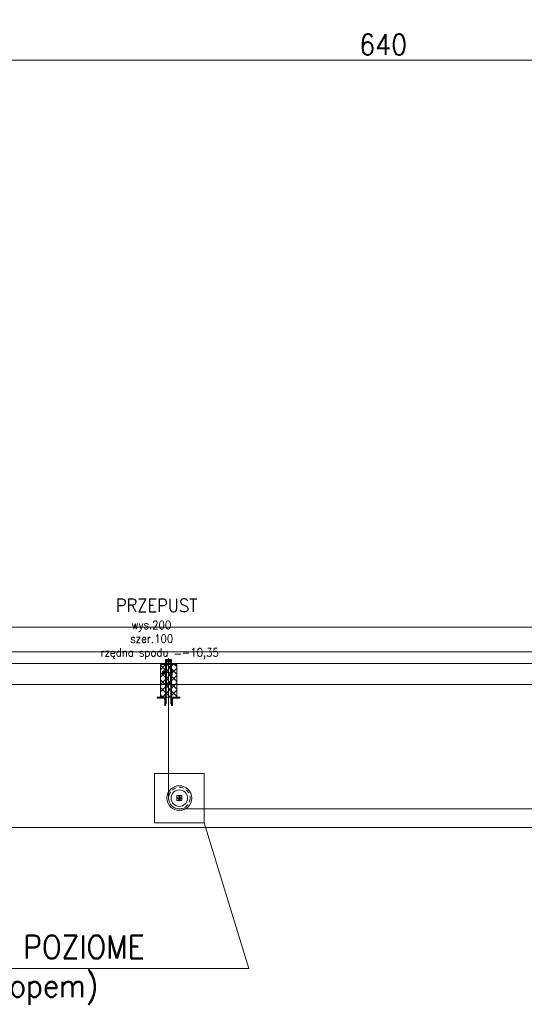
# Model space of a CAD drawing. Extents: x 14625 to 30785, y 7697 to 50667.
# Tile 20 of 42: x 16455 to 16761, y 8870 to 9467. Entities that reach past the tile are written whole.
import ezdxf

# ---------------------------------------------------------------- set-up
doc = ezdxf.new("R2010")
doc.units = 0
for name, pattern in [('ACAD_ISO10W100', [18, 12, -3, 0, -3]), ('CONTINOUS', [0]), ('HIDDEN', [0.375, 0.25, -0.125]), ('Hidden Line 2', [8.75, 5, -3.75])]:
    doc.linetypes.add(name, pattern=pattern)
for name, color, linetype, lineweight in [('a DMS sciana podnoszona', 230, 'Continuous', 13), ('a MECH przepusty', 210, 'CONTINOUS', 20), ('a MECHANIKA', 210, 'CONTINOUS', 18)]:
    doc.layers.add(name, color=color, linetype=linetype, lineweight=lineweight)
doc.layers.add('a MECH UWAGI', color=3, linetype='Continuous', plot=False)
doc.styles.get("Standard").update_dxf_attribs({"font": 'romans.shx', "width": 0.9})
doc.dimstyles.new('BSC_WYMIARY_ISO-25', dxfattribs={"dimtxt": 2.5, "dimasz": 2.5, "dimexe": 1.25, "dimexo": 0, "dimtad": 1, "dimtxsty": 'Standard', "dimcen": 2.5, "dimclrd": 256, "dimclre": 256, "dimclrt": 7, "dimadec": 0, "dimazin": 0, "dimtfac": 1, "dimtmove": 0, "dimatfit": 3, "dimfxl": 0, "dimlwd": -1, "dimlwe": -1, "dimarcsym": 0})

# ---------------------------------------------------------------- blocks, each defined once
blk = doc.blocks.new('*D1464')
at = {"layer": 'a MECHANIKA'}
for p, q in [((-640, -995.8), (-640, -971.79)), ((0, -1001), (0, -971.79)), ((-627.5, -978.04), (-12.5, -978.04))]:
    blk.add_line(p, q, dxfattribs=at)
at = {"layer": 'a MECHANIKA', "linetype": 'Continuous'}
for points in [[(-627.5, -975.96), (-627.5, -980.12), (-640, -978.04)], [(-12.5, -975.96), (-12.5, -980.12), (0, -978.04)]]:
    blk.add_solid(points, dxfattribs=at)
at = {"layer": 'Defpoints', "color": 0, "linetype": 'Continuous'}
for p in [(0, -978.04), (-640, -995.8), (0, -1001)]:
    blk.add_point(p, dxfattribs=at)
at = {"layer": 'a MECHANIKA', "color": 7, "linetype": 'Continuous', "insert": (-320, -968.66), "char_height": 12.5, "attachment_point": 5}
blk.add_mtext('640', dxfattribs=at)
blk = doc.blocks.new('*D1477')
at = {"layer": 'a MECHANIKA'}
for p, q in [((-790, -1328), (-790, -1315.24)), ((790, -1328), (790, -1315.24)), ((-777.5, -1321.49), (777.5, -1321.49))]:
    blk.add_line(p, q, dxfattribs=at)
at = {"layer": 'a MECHANIKA', "linetype": 'Continuous'}
for points in [[(-777.5, -1319.4), (-777.5, -1323.57), (-790, -1321.49)], [(777.5, -1319.4), (777.5, -1323.57), (790, -1321.49)]]:
    blk.add_solid(points, dxfattribs=at)
at = {"layer": 'Defpoints', "color": 0, "linetype": 'Continuous'}
for p in [(790, -1321.49), (-790, -1328), (790, -1328)]:
    blk.add_point(p, dxfattribs=at)
at = {"layer": 'a MECHANIKA', "color": 7, "linetype": 'Continuous', "insert": (0, -1308.84), "char_height": 12.5, "attachment_point": 5}
blk.add_mtext('platforma 1580 (ZAPADNIA 3)', dxfattribs=at)
blk = doc.blocks.new('*D1479')
at = {"layer": 'a MECHANIKA'}
for p, q in [((-803.15, -1313), (-803.15, -1362.4)), ((803.15, -1313), (803.15, -1362.4)), ((790.65, -1356.15), (-790.65, -1356.15))]:
    blk.add_line(p, q, dxfattribs=at)
at = {"layer": 'a MECHANIKA', "linetype": 'Continuous'}
for points in [[(-790.65, -1354.07), (-790.65, -1358.24), (-803.15, -1356.15)], [(790.65, -1354.07), (790.65, -1358.24), (803.15, -1356.15)]]:
    blk.add_solid(points, dxfattribs=at)
at = {"layer": 'Defpoints', "color": 0, "linetype": 'Continuous'}
for p in [(-803.15, -1313), (803.15, -1313), (-803.15, -1356.15)]:
    blk.add_point(p, dxfattribs=at)
at = {"layer": 'a MECHANIKA', "color": 7, "linetype": 'Continuous', "insert": (0, -1344.69), "char_height": 12.5, "attachment_point": 5}
blk.add_mtext('prowadnice 1606', dxfattribs=at)
blk = doc.blocks.new('przepust wys200 szer100')
at = {"layer": 'a MECH przepusty', "linetype": 'Continuous'}
h = blk.add_hatch(dxfattribs=at)
h.set_pattern_fill('ANSI37', color=256, angle=90)
h.set_pattern_definition([(135, (49369.275, -15980.5515), (-2.24506403, -2.24506403), []), (225, (49369.275, -15980.5515), (2.24506403, -2.24506403), [])])
h.paths.add_polyline_path([(5, 0), (5, 19.9), (-5, 19.9), (-5, 0)])
blk.add_lwpolyline([(5, 0), (5, 19.9), (-5, 19.9), (-5, 0)], close=True, dxfattribs=at)
at = {"layer": 'a MECH przepusty', "linetype": 'Continuous', "insert": (-44.97, 59.69), "char_height": 5, "attachment_point": 1}
blk.add_mtext_dynamic_manual_height_columns('{\\H1.6x;\\W2.3729; \\W0.9;PRZEPUST\\P\\H0.625x;\\W6.5609; }wys.200\\P{\\W6.3466; }szer.100\\P{\\W1.07517; }rzędna spodu =-10,35', width=91.1089, gutter_width=1, heights=[0], dxfattribs=at)
blk = doc.blocks.new('przepusty poziom -3')
at = {"layer": 'a MECH przepusty', "linetype": 'Continuous'}
blk.add_blockref('przepust wys200 szer100', (515, 235), dxfattribs=at)
blk = doc.blocks.new('kolo napedu sciany podnoszonej PION na RZUT')
for p, q in [((7.5, 1.2), (22.5, 1.2)), ((14.4, 3.6), (14.55, 3.75)), ((14.4, 3.6), (15.6, 3.6)), ((14.4, 3.6), (14.4, 3.25)), ((14.52, 3.72), (14.52, 3.25)), ((14.55, 3.75), (15.45, 3.75)), ((15.6, 3.6), (15.45, 3.75)), ((15.48, 3.72), (15.48, 3.25)), ((15.6, 3.6), (15.6, 3.25)), ((7.5, -1.2), (22.5, -1.2))]:
    blk.add_line(p, q)
at = {"linetype": 'ACAD_ISO10W100', "lineweight": 9, "ltscale": 0.5}
blk.add_line((7.5, 0), (22.5, 0), dxfattribs=at)
for points in [[(-0.5, 3.05), (-0.5, 6.5, -0.414214), (-0.15, 6.85), (0, 6.85), (0, 1.85), (-5, 1.85), (-5, 2, -0.414214), (-4.65, 2.35), (-1.2, 2.35, 0.414214)], [(-0.5, -3.05), (-0.5, -6.5, 0.414214), (-0.15, -6.85), (0, -6.85), (0, -1.85), (-5, -1.85), (-5, -2, 0.414214), (-4.65, -2.35), (-1.2, -2.35, -0.414214)]]:
    blk.add_lwpolyline(points, format="xyb", close=True)
for points in [[(23, 1.85), (23, 1.45), (-4, 1.45), (-4, 1.85)], [(13.8, 2.05), (13.8, 1.85), (16.2, 1.85), (16.2, 2.05)], [(22.6, 1.45), (23, 1.45), (23, -1.45), (22.6, -1.45)], [(23, -1.85), (23, -1.45), (-4, -1.45), (-4, -1.85)], [(13.5, -2.25), (13.5, -1.85), (16.5, -1.85), (16.5, -2.25)]]:
    blk.add_lwpolyline(points, close=True)
at = {"linetype": 'HIDDEN', "ltscale": 0.5}
for points in [[(0, 5), (20, 5)], [(0, -5), (20, -5)]]:
    blk.add_lwpolyline(points, dxfattribs=at)
for points in [[(0, 1.85), (0, -1.85)], [(7.5, 0.79), (7.5, 1.2)], [(14, 1.2), (14, 1.45), (13.7, 1.45), (13.7, 1.2)], [(13.96, 3.13), (14.17, 3.25)], [(13.96, 2.17), (14.17, 2.05)], [(16.04, 3.13), (15.83, 3.25)], [(16.04, 2.17), (15.83, 2.05)], [(16, 1.2), (16, 1.45), (16.3, 1.45), (16.3, 1.2)], [(22.5, 0.79), (22.5, 1.2)], [(7.5, -1.2), (7.5, -0.79)], [(14, -1.2), (14, -1.45), (13.7, -1.45), (13.7, -1.2)], [(16, -1.2), (16, -1.45), (16.3, -1.45), (16.3, -1.2)], [(22.5, -1.2), (22.5, -0.79)]]:
    blk.add_lwpolyline(points)
for points in [[(7.5, -0.79), (8.63, -0.32, 0.668179), (8.63, 0.32), (7.5, 0.79)], [(22.5, -0.79), (21.37, -0.32, -0.668179), (21.37, 0.32), (22.5, 0.79)]]:
    blk.add_lwpolyline(points, format="xyb")
at = {"linetype": 'ACAD_ISO10W100', "lineweight": 9, "ltscale": 0.5}
for points in [[(8.5, 1.4), (8.5, -1.4)], [(15, 3.75), (15, -2.25)], [(21.5, 1.4), (21.5, -1.4)]]:
    blk.add_lwpolyline(points, dxfattribs=at)
at = {"extrusion": (1, 6.12323e-17, 0)}
for elevation in [13.96, 14.48, 15.52, 16.04]:
    blk.add_lwpolyline([(3.13, 0), (2.17, 0)], dxfattribs=dict(at, elevation=elevation))
at = {"extrusion": (6.12323e-17, -1, 0)}
for elevation in [-3.25, -2.05]:
    blk.add_lwpolyline([(15.83, 0), (14.17, 0)], dxfattribs=dict(at, elevation=elevation))
for centre, radius, start, end in [((14.22, 2.75), 0.46, 55.56153, 115.56153), ((14.22, 2.55), 0.46, 244.43847, 304.43847), ((15, 1.49), 1.72, 72.38303, 107.61697), ((15, 3.81), 1.72, 252.38303, 287.61697), ((15.78, 2.75), 0.46, 64.43847, 124.43847), ((15.78, 2.55), 0.46, 235.56153, 295.56153)]:
    blk.add_arc(centre, radius, start, end)
blk = doc.blocks.new('kolo napedu sciany podnoszonej POZIOME na RZUT')
for points in [[(-15, -15), (15, -15), (15, 15), (-15, 15)], [(-1.5, 1.5), (-1.5, -1.5), (1.5, -1.5), (1.5, 1.5)]]:
    blk.add_lwpolyline(points, close=True)
at = {"linetype": 'ACAD_ISO10W100', "lineweight": 9, "ltscale": 0.5}
for points in [[(1.25, 0), (-1.25, 0)], [(0, -1.25), (0, 1.25)]]:
    blk.add_lwpolyline(points, dxfattribs=at)
for radius in [7.5, 5, 1]:
    blk.add_circle((0, 0), radius)
at = {"linetype": 'Hidden Line 2', "lineweight": 5, "ltscale": 0.5}
blk.add_circle((0, 0), 6.5, dxfattribs=at)
blk = doc.blocks.new('MECH sciana podnoszona - poziom -3 RZUT')
at = {"layer": 'a DMS sciana podnoszona', "linetype": 'Continuous'}
blk.add_lwpolyline([(154.02, 255.51), (1775.98, 255.51), (1775.98, 262.51), (154.02, 262.51)], close=True, dxfattribs=at)
for points in [[(1948.5, 156.25), (221.5, 156.25, -0.414214), (215, 162.75), (215, 258.78)], [(1948.5, 167.45), (521.5, 167.45, -0.414214), (515, 173.95), (515, 258.78)]]:
    blk.add_lwpolyline(points, format="xyb", dxfattribs=at)
blk.add_lwpolyline([(536.5, 158.95), (563.62, 70.78), (350.02, 70.78)], dxfattribs=at)
at = {"layer": 'a DMS sciana podnoszona', "rotation": 90}
blk.add_blockref('kolo napedu sciany podnoszonej PION na RZUT', (515, 235), dxfattribs=at)
at = {"layer": 'a DMS sciana podnoszona', "linetype": 'Continuous'}
blk.add_blockref('kolo napedu sciany podnoszonej POZIOME na RZUT', (521.5, 173.95), dxfattribs=at)
at = {"layer": 'a DMS sciana podnoszona', "linetype": 'Continuous', "insert": (348.74, 90.78), "char_height": 14, "attachment_point": 1}
blk.add_mtext_dynamic_manual_height_columns('KOŁO 1r POZIOME\\P(pod stropem) ', width=342.1789, gutter_width=1, heights=[0], dxfattribs=at)
blk = doc.blocks.new('napędy-podszybie-platforma')
at = {"layer": 'a MECHANIKA', "linetype": 'Continuous'}
dim = blk.add_linear_dim(base=(0, -978.039), p1=(-640, -995.804), p2=(0, -1001.004), dimstyle='BSC_WYMIARY_ISO-25', override={"dimscale": 5}, dxfattribs=at)
dim.commit()
dim.dimension.update_dxf_attribs({"geometry": '*D1464', "text_midpoint": (-320, -968.664)})
for base, p1, p2, text, picture, middle in [((790, -1321.486), (-790, -1328), (790, -1328.005), 'platforma <> (ZAPADNIA 3)', '*D1477', (0, -1308.838)), ((-803.15, -1356.153), (803.15, -1313.004), (-803.15, -1313.004), 'prowadnice <>', '*D1479', (0, -1344.695))]:
    dim = blk.add_linear_dim(base=base, p1=p1, p2=p2, text=text, dimstyle='BSC_WYMIARY_ISO-25', override={"dimscale": 5, "dimdec": 0, "dimtmove": 1}, dxfattribs=at)
    dim.commit()
    dim.dimension.update_dxf_attribs({"geometry": picture, "text_midpoint": middle})

msp = doc.modelspace()

# ---------------------------------------------------------------- block references
at = {"layer": 'a MECH UWAGI', "linetype": 'Continuous'}
msp.add_blockref('napędy-podszybie-platforma', (16995.55, 10420.25), dxfattribs=at)

# ---------------------------------------------------------------- next in the draw order: block references
at = {"layer": 'a DMS sciana podnoszona', "linetype": 'Continuous'}
msp.add_blockref('MECH sciana podnoszona - poziom -3 RZUT', (16030.55, 8821.25), dxfattribs=at)
at = {"layer": 'a MECH przepusty', "linetype": 'Continuous'}
msp.add_blockref('przepusty poziom -3', (16030.55, 8821.25), dxfattribs=at)

doc.saveas('drawing.dxf')
